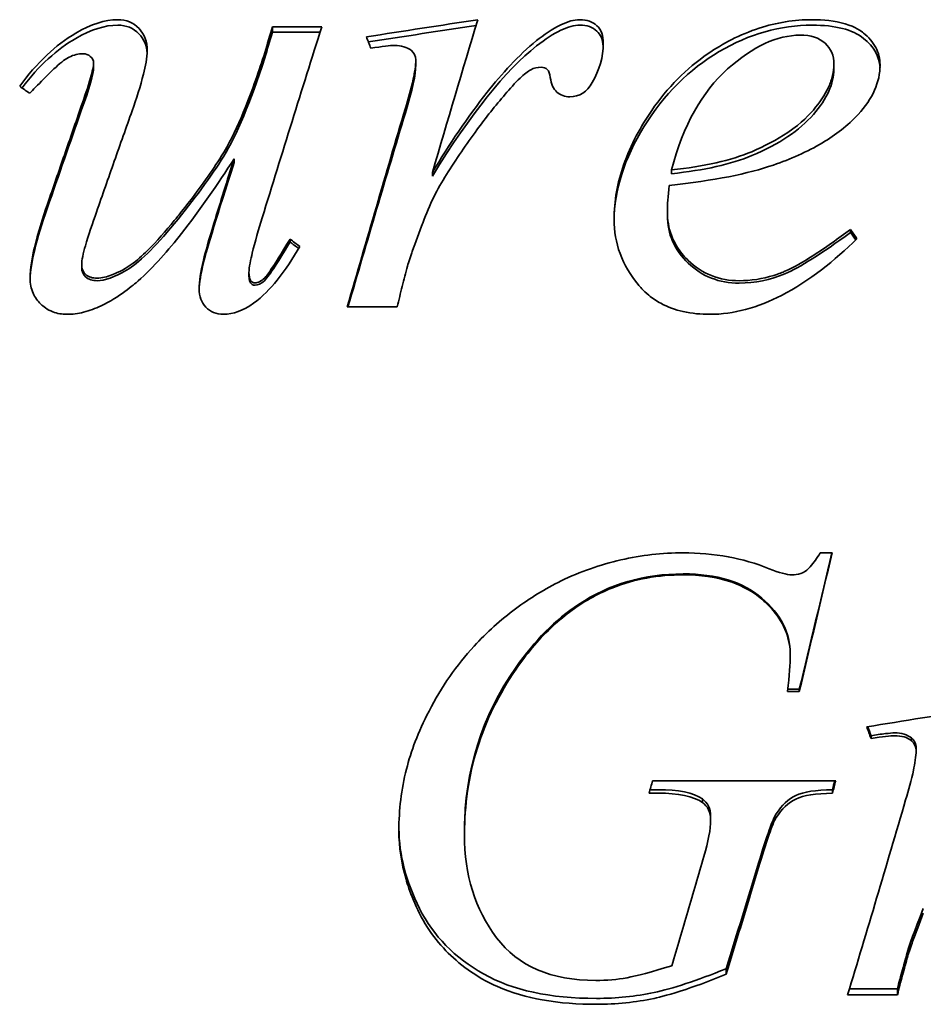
# Model space of a CAD drawing. Header units: millimetres. Extents: x 362 to 898, y 159 to 732.
# Tile 4 of 8: x 443 to 494, y 453 to 508. Entities that reach past the tile are written whole.
import ezdxf

# ---------------------------------------------------------------- set-up
doc = ezdxf.new("R2010")
doc.units = ezdxf.units.MM
doc.header["$LTSCALE"] = 3
doc.layers.add('Krawędzie widoczne(ISO)', color=7, linetype='Continuous', lineweight=35, true_color=0x262659)

msp = doc.modelspace()

# ---------------------------------------------------------------- linework, layer by layer
at = {"layer": 'Krawędzie widoczne(ISO)'}
for p, q in [((457.057, 507.922), (459.855, 507.922)), ((457.057, 507.617), (457.057, 507.922)), ((457.057, 507.617), (459.758, 507.617)), ((456.628, 506.171), (456.628, 506.458)), ((465.186, 505.765), (465.186, 506.047)), ((446.926, 505.61), (446.926, 505.891)), ((488.879, 505.513), (488.879, 505.793)), ((454.892, 500.234), (454.892, 500.453)), ((466.125, 499.465), (466.125, 499.675)), ((479.667, 499.603), (479.667, 499.814)), ((479.442, 497.248), (479.442, 497.432)), ((489.818, 496.275), (489.818, 496.447)), ((458.058, 495.737), (458.058, 495.903)), ((446.252, 494.302), (446.252, 494.451)), ((455.729, 493.863), (455.729, 494.007)), ((464.124, 492.063), (461.305, 492.063)), ((488.103, 478.121), (488.777, 478.121)), ((481.866, 476.818), (481.866, 476.818)), ((481.885, 476.814), (481.885, 476.815)), ((472.445, 473.567), (472.445, 473.567)), ((486.407, 472.402), (486.407, 472.296)), ((470.375, 470.903), (470.375, 470.903)), ((486.918, 470.397), (486.259, 470.397)), ((486.918, 470.397), (486.918, 470.268)), ((486.918, 470.268), (486.244, 470.268)), ((490.982, 467.761), (490.982, 467.6)), ((493.27, 467.641), (493.27, 467.479)), ((493.536, 467.083), (493.536, 466.915)), ((478.605, 465.207), (488.981, 465.207)), ((478.911, 464.505), (478.401, 464.505)), ((478.911, 464.701), (478.458, 464.701)), ((481.424, 464.187), (481.424, 463.985)), ((488.797, 464.701), (488.797, 464.505)), ((481.893, 463.199), (481.893, 462.986)), ((467.943, 462.372), (467.943, 462.149)), ((482.772, 454.557), (482.772, 454.243)), ((492.473, 453.082), (489.655, 453.082)), ((492.473, 453.41), (489.754, 453.41)), ((492.473, 453.41), (492.473, 453.082))]:
    msp.add_line(p, q, dxfattribs=at)
for centre, major_axis, ratio, start_param, end_param in [((465.543, -524.638), (3353.892, 569.563), 0.299604, 1.519021, 1.520901), ((456.842, 479.486), (24.185, 90.427), 0.079806, 1.272322, 1.289317), ((465.543, -536.365), (3392.087, 569.413), 0.299691, 1.519631, 1.521429), ((456.842, 479.462), (24.208, 89.467), 0.080668, 1.272563, 1.289543), ((462.51, 478.123), (-32.263, 92.831), 0.100535, 4.990324, 4.997622), ((443.025, 436.699), (-206.488, 152.888), 0.214286, 4.868371, 4.871107), ((490.002, 474.461), (72.371, -106.064), 0.096302, 1.708492, 1.713522), ((490.002, 474.379), (72.65, -105.248), 0.097056, 1.70893, 1.71299), ((458.333, 458.04), (180.843, -142.574), 0.129059, 1.670679, 1.673713), ((458.333, 457.767), (182.173, -141.968), 0.12962, 1.670315, 1.672974), ((493.893, 967.651), (3357.289, 549.185), 0.144764, 4.687773, 4.689653), ((490.86, 483.294), (-33.22, 92.493), 0.053414, 1.714782, 1.72208), ((490.86, 483.315), (-33.267, 91.555), 0.053963, 1.716181, 1.721876), ((478.503, 482.859), (25.349, 90.399), 0.052678, 4.522735, 4.530654), ((488.889, 482.601), (-22.644, -89.726), 0.047754, 1.379799, 1.387775), ((488.889, 482.613), (-22.661, -88.759), 0.048275, 1.379935, 1.385749)]:
    msp.add_ellipse(centre, major_axis=major_axis, ratio=ratio, start_param=start_param, end_param=end_param, dxfattribs=at)
for points in [[(445.925, 507.571), (446.783, 508.078), (447.573, 508.33), (448.295, 508.33)], [(468.699, 508.33), (467.841, 505.487), (466.983, 502.597), (466.125, 499.675)], [(445.925, 507.271), (446.783, 507.772), (447.573, 508.021), (448.295, 508.021)], [(459.855, 507.922), (458.732, 504.381), (457.608, 500.767), (456.485, 497.11)], [(472.028, 506.847), (473.036, 507.631), (473.853, 508.021), (474.479, 508.021)], [(442.87, 504.464), (443.839, 505.737), (444.857, 506.669), (445.925, 507.271)], [(463.981, 506.869), (463.736, 506.869), (463.286, 506.817), (462.633, 506.713)], [(464.92, 506.595), (464.675, 506.778), (464.362, 506.869), (463.981, 506.869)], [(465.186, 506.047), (465.186, 506.269), (465.097, 506.452), (464.92, 506.595)], [(466.125, 499.465), (468.304, 503.019), (470.272, 505.458), (472.028, 506.847)], [(475.807, 506.986), (475.807, 506.218), (475.596, 505.48), (475.174, 504.771)], [(446.232, 503.178), (446.695, 504.48), (446.926, 505.287), (446.926, 505.61)], [(464.594, 503.06), (464.988, 504.337), (465.186, 505.235), (465.186, 505.765)], [(472.294, 505.636), (472.076, 505.636), (471.878, 505.59), (471.701, 505.498)], [(472.641, 505.498), (472.546, 505.59), (472.43, 505.636), (472.294, 505.636)], [(472.804, 505.046), (472.777, 505.269), (472.723, 505.42), (472.641, 505.498)], [(491.493, 505.773), (491.493, 504.792), (491.078, 503.853), (490.247, 502.956)], [(475.174, 504.771), (474.888, 504.233), (474.466, 503.963), (473.907, 503.963)], [(461.305, 492.063), (462.401, 495.854), (463.497, 499.615), (464.594, 503.312)], [(444.312, 497.685), (444.952, 499.529), (445.592, 501.361), (446.232, 503.178)], [(461.341, 492.063), (462.425, 495.769), (463.509, 499.446), (464.594, 503.06)], [(479.667, 499.814), (481.533, 500.014), (483.051, 500.36), (484.222, 500.851)], [(479.667, 499.603), (481.533, 499.801), (483.051, 500.143), (484.222, 500.628)], [(453.156, 494.561), (453.36, 495.386), (453.939, 497.292), (454.892, 500.234)], [(485.447, 500.094), (484.045, 499.602), (482.077, 499.215), (479.545, 498.935)], [(479.545, 498.935), (479.476, 498.335), (479.442, 497.833), (479.442, 497.432)], [(443.332, 493.62), (443.35, 494.527), (443.676, 495.886), (444.312, 497.685)], [(452.911, 493.076), (452.911, 493.495), (452.992, 494.041), (453.156, 494.714)], [(452.911, 493.017), (452.92, 493.42), (453.002, 493.935), (453.156, 494.561)], [(455.995, 492.266), (455.409, 491.847), (454.837, 491.637), (454.279, 491.637)], [(488.777, 478.121), (488.157, 475.495), (487.537, 472.874), (486.918, 470.268)], [(488.767, 478.121), (488.151, 475.539), (487.534, 472.96), (486.918, 470.397)], [(485.202, 477.223), (485.788, 476.992), (486.217, 476.877), (486.489, 476.877)], [(486.244, 470.268), (486.353, 471.186), (486.407, 471.863), (486.407, 472.296)], [(470.864, 471.64), (468.917, 468.859), (467.943, 465.757), (467.943, 462.372)], [(492.33, 467.762), (492.085, 467.762), (491.636, 467.708), (490.982, 467.6)], [(493.27, 467.641), (493.025, 467.827), (492.712, 467.92), (492.33, 467.92)], [(493.27, 467.479), (493.025, 467.668), (492.712, 467.762), (492.33, 467.762)], [(493.536, 466.915), (493.536, 467.144), (493.447, 467.332), (493.27, 467.479)], [(481.424, 464.187), (480.906, 464.529), (480.069, 464.701), (478.911, 464.701)], [(481.424, 463.985), (480.906, 464.332), (480.069, 464.505), (478.911, 464.505)], [(481.893, 463.199), (481.893, 463.633), (481.737, 463.963), (481.424, 464.187)], [(481.893, 462.986), (481.893, 463.425), (481.737, 463.758), (481.424, 463.985)], [(489.655, 453.082), (490.751, 456.691), (491.847, 460.383), (492.943, 464.125)], [(485.611, 463.337), (485.406, 463.022), (485.073, 462.086), (484.61, 460.546)], [(481.505, 460.916), (481.764, 461.776), (481.893, 462.467), (481.893, 462.986)], [(484.61, 460.546), (483.997, 458.53), (483.384, 456.531), (482.772, 454.557)], [(493.944, 457.972), (493.427, 456.652), (493.134, 455.864), (493.066, 455.594)]]:
    msp.add_open_spline(points, degree=3, dxfattribs=at)
for points, knots in [([(448.295, 508.33), (448.785, 508.33), (449.186, 508.165), (449.5, 507.834), (449.813, 507.503), (449.969, 507.084), (449.969, 506.576)], [0, 0, 0, 0, 1, 1, 1, 2, 2, 2, 2]), ([(472.028, 507.142), (472.439, 507.466), (472.92, 507.803), (473.58, 508.122), (473.776, 508.202), (474.137, 508.301), (474.309, 508.33), (474.479, 508.33)], [-0.2735842, -0.2735842, -0.2735842, -0.2735842, -0.112933, -0.112933, -0.0511289, -0.0511289, 0, 0, 0, 0]), ([(474.479, 508.33), (474.888, 508.33), (475.211, 508.217), (475.449, 507.99), (475.688, 507.763), (475.807, 507.429), (475.807, 506.986)], [0, 0, 0, 0, 1, 1, 1, 2, 2, 2, 2]), ([(476.42, 497.01), (476.42, 498.066), (476.612, 499.093), (477.361, 501.258), (477.953, 502.315), (478.991, 503.824), (479.481, 504.424), (480.553, 505.506), (481.126, 505.986), (482.561, 506.967), (483.542, 507.492), (485.621, 508.167), (486.623, 508.33), (487.653, 508.33)], [-1.899573, -1.899573, -1.899573, -1.899573, -1.579363, -1.579363, -1.201673, -1.201673, -0.925101, -0.925101, -0.658763, -0.658763, -0.309066, -0.309066, 0, 0, 0, 0]), ([(487.653, 508.33), (488.267, 508.33), (488.924, 508.274), (490.102, 507.92), (490.417, 507.682), (490.836, 507.343), (491.08, 507.075), (491.33, 506.608), (491.391, 506.45), (491.474, 506.117), (491.493, 505.946), (491.493, 505.773)], [-0.3255145, -0.3255145, -0.3255145, -0.3255145, -0.272141, -0.272141, -0.2183752, -0.2183752, -0.1072958, -0.1072958, -0.054022, -0.054022, 0, 0, 0, 0]), ([(448.295, 508.021), (448.785, 508.021), (449.186, 507.858), (449.782, 507.235), (449.938, 506.869), (449.965, 506.431)], [0, 0, 0, 0, 1, 1, 1.903003, 1.903003, 1.903003, 1.903003]), ([(474.479, 508.021), (474.888, 508.021), (475.211, 507.909), (475.664, 507.482), (475.782, 507.193), (475.803, 506.818)], [0, 0, 0, 0, 1, 1, 1.90236, 1.90236, 1.90236, 1.90236]), ([(476.42, 496.929), (476.44, 498.685), (477.005, 500.466), (479.245, 504.103), (480.664, 505.515), (484.082, 507.523), (485.842, 508.021), (487.653, 508.021)], [0.018176, 0.018176, 0.018176, 0.018176, 1, 1, 2, 2, 3, 3, 3, 3]), ([(487.653, 508.021), (488.96, 508.021), (489.927, 507.772), (491.142, 506.801), (491.454, 506.25), (491.49, 505.618)], [0, 0, 0, 0, 1, 1, 1.939029, 1.939029, 1.939029, 1.939029]), ([(442.739, 504.555), (443.202, 505.188), (443.719, 505.8), (444.785, 506.808), (445.329, 507.232), (445.925, 507.571)], [-0.4495311, -0.4495311, -0.4495311, -0.4495311, -0.2082549, -0.2082549, 0, 0, 0, 0]), ([(466.125, 499.675), (467.073, 501.238), (468.12, 502.821), (470.046, 505.252), (471.007, 506.325), (472.028, 507.142)], [-0.9498036, -0.9498036, -0.9498036, -0.9498036, -0.399647, -0.399647, 0, 0, 0, 0]), ([(486.959, 507.454), (485.665, 507.454), (484.297, 506.82), (482.853, 505.538), (481.41, 504.255), (480.348, 502.357), (479.667, 499.814)], [0, 0, 0, 0, 1, 1, 1, 2, 2, 2, 2]), ([(488.879, 505.793), (488.879, 506.289), (488.712, 506.69), (488.378, 506.996), (488.045, 507.302), (487.571, 507.454), (486.959, 507.454)], [0, 0, 0, 0, 1, 1, 1, 2, 2, 2, 2]), ([(449.969, 506.576), (449.969, 506.191), (449.866, 505.687), (449.586, 504.578), (449.343, 503.836), (449.112, 503.173)], [-0.3592804, -0.3592804, -0.3592804, -0.3592804, -0.2168903, -0.2168903, 0, 0, 0, 0]), ([(446.334, 506.4), (446.2, 506.4), (446.068, 506.384), (445.801, 506.32), (445.67, 506.271), (445.497, 506.187), (445.45, 506.162), (445.297, 506.074), (445.154, 505.96), (444.464, 505.365), (443.648, 504.515), (443.311, 504.161)], [-0.2867746, -0.2867746, -0.2867746, -0.2867746, -0.2462319, -0.2462319, -0.203743, -0.203743, -0.1875555, -0.1875555, -0.1495685, -0.1495685, 0, 0, 0, 0]), ([(446.926, 505.891), (446.926, 506.021), (446.865, 506.139), (446.742, 506.243), (446.62, 506.348), (446.484, 506.4), (446.334, 506.4)], [0, 0, 0, 0, 1, 1, 1, 2, 2, 2, 2]), ([(447.13, 493.683), (447.397, 493.683), (447.687, 493.762), (448.155, 493.947), (448.593, 494.128), (449.373, 494.68), (449.697, 494.973), (450.502, 495.765), (451.035, 496.38), (451.625, 497.101), (451.765, 497.273), (452.395, 498.064), (452.863, 498.683), (453.607, 499.737), (453.899, 500.173), (454.271, 500.765), (454.375, 500.933), (454.867, 501.797), (455.224, 502.602), (455.928, 504.352), (456.297, 505.423), (456.628, 506.458)], [-2.190909, -2.190909, -2.190909, -2.190909, -1.852491, -1.852491, -1.623105, -1.623105, -1.462434, -1.462434, -1.159889, -1.159889, -1.079442, -1.079442, -0.822904, -0.822904, -0.647895, -0.647895, -0.588299, -0.588299, -0.339287, -0.339287, 0, 0, 0, 0]), ([(447.13, 493.543), (447.552, 493.543), (448.104, 493.74), (449.466, 494.525), (450.371, 495.407), (452.631, 498.136), (453.564, 499.408), (455.035, 501.77), (455.811, 503.644), (456.628, 506.171)], [0, 0, 0, 0, 1, 1, 2, 2, 3, 3, 4, 4, 4, 4]), ([(464.594, 503.312), (464.755, 503.84), (464.922, 504.429), (465.116, 505.326), (465.186, 505.729), (465.186, 506.047)], [-0.2458917, -0.2458917, -0.2458917, -0.2458917, -0.0994714, -0.0994714, 0, 0, 0, 0]), ([(446.232, 503.43), (446.41, 503.939), (446.611, 504.53), (446.851, 505.38), (446.926, 505.704), (446.926, 505.891)], [-0.1419603, -0.1419603, -0.1419603, -0.1419603, -0.0581832, -0.0581832, 0, 0, 0, 0]), ([(471.701, 505.498), (471.524, 505.406), (471.315, 505.235), (470.807, 504.746), (470.506, 504.404), (470.251, 504.101)], [-0.2147124, -0.2147124, -0.2147124, -0.2147124, -0.1212156, -0.1212156, 0, 0, 0, 0]), ([(484.222, 500.851), (484.927, 501.153), (485.627, 501.512), (487.08, 502.495), (487.518, 502.982), (488.058, 503.615), (488.372, 504.063), (488.68, 504.745), (488.755, 504.957), (488.853, 505.379), (488.879, 505.585), (488.879, 505.793)], [-0.4605136, -0.4605136, -0.4605136, -0.4605136, -0.3890905, -0.3890905, -0.2964376, -0.2964376, -0.1346171, -0.1346171, -0.0649589, -0.0649589, 0, 0, 0, 0]), ([(484.222, 500.628), (485.774, 501.284), (486.938, 502.063), (488.491, 503.862), (488.879, 504.712), (488.879, 505.513)], [0, 0, 0, 0, 1, 1, 2, 2, 2, 2]), ([(473.907, 503.963), (473.621, 503.963), (473.38, 504.052), (473.182, 504.23), (472.985, 504.407), (472.859, 504.68), (472.804, 505.046)], [0, 0, 0, 0, 1, 1, 1, 2, 2, 2, 2]), ([(470.251, 504.101), (469.692, 503.468), (469.154, 502.782), (468.052, 501.279), (467.472, 500.417), (466.922, 499.555)], [-0.5713813, -0.5713813, -0.5713813, -0.5713813, -0.3116805, -0.3116805, 0, 0, 0, 0]), ([(444.312, 497.873), (444.632, 498.806), (444.952, 499.736), (445.592, 501.588), (445.912, 502.511), (446.232, 503.43)], [-0.6015021, -0.6015021, -0.6015021, -0.6015021, -0.3007511, -0.3007511, 0, 0, 0, 0]), ([(449.112, 503.173), (448.774, 502.224), (448.437, 501.27), (447.764, 499.356), (447.427, 498.396), (447.089, 497.432)], [-0.6222126, -0.6222126, -0.6222126, -0.6222126, -0.3111063, -0.3111063, 0, 0, 0, 0]), ([(490.247, 502.956), (489.665, 502.328), (488.973, 501.802), (487.361, 500.84), (486.407, 500.427), (485.447, 500.094)], [-0.5667541, -0.5667541, -0.5667541, -0.5667541, -0.3055956, -0.3055956, 0, 0, 0, 0]), ([(454.892, 500.453), (453.961, 499.02), (452.947, 497.538), (451.193, 495.304), (450.323, 494.284), (449.205, 493.322), (448.37, 492.596), (447.032, 491.965), (446.7, 491.841), (446.05, 491.68), (445.734, 491.637), (445.415, 491.637)], [-3.554388, -3.554388, -3.554388, -3.554388, -1.760327, -1.760327, -0.540301, -0.540301, -0.20118, -0.20118, -0.095764, -0.095764, 0, 0, 0, 0]), ([(453.156, 494.714), (453.265, 495.159), (453.471, 495.88), (454.107, 497.987), (454.496, 499.218), (454.892, 500.453)], [-0.6936442, -0.6936442, -0.6936442, -0.6936442, -0.397768, -0.397768, 0, 0, 0, 0]), ([(466.922, 499.555), (466.656, 499.145), (466.417, 498.718), (465.974, 497.814), (465.772, 497.336), (465.594, 496.849)], [-0.3066452, -0.3066452, -0.3066452, -0.3066452, -0.1577331, -0.1577331, 0, 0, 0, 0]), ([(443.331, 493.683), (443.331, 494.237), (443.451, 494.884), (443.765, 496.228), (444.038, 497.089), (444.312, 497.873)], [-0.4211348, -0.4211348, -0.4211348, -0.4211348, -0.2532638, -0.2532638, 0, 0, 0, 0]), ([(447.089, 497.432), (446.872, 496.822), (446.632, 496.118), (446.348, 495.108), (446.252, 494.696), (446.252, 494.451)], [-0.1866498, -0.1866498, -0.1866498, -0.1866498, -0.074419, -0.074419, 0, 0, 0, 0]), ([(456.485, 497.11), (456.286, 496.466), (456.072, 495.74), (455.836, 494.769), (455.729, 494.287), (455.729, 494.007)], [-0.2445323, -0.2445323, -0.2445323, -0.2445323, -0.0851255, -0.0851255, 0, 0, 0, 0]), ([(479.442, 497.432), (479.442, 496.981), (479.512, 496.539), (479.824, 495.695), (480.055, 495.316), (480.437, 494.874), (480.531, 494.776), (481.009, 494.315), (481.444, 494.024), (482.44, 493.629), (482.967, 493.542), (483.507, 493.542)], [-0.633808, -0.633808, -0.633808, -0.633808, -0.4973055, -0.4973055, -0.3623118, -0.3623118, -0.3219639, -0.3219639, -0.1619256, -0.1619256, 0, 0, 0, 0]), ([(479.442, 497.248), (479.442, 496.19), (479.837, 495.283), (481.417, 493.78), (482.377, 493.403), (483.507, 493.403)], [0, 0, 0, 0, 1, 1, 2, 2, 2, 2]), ([(465.594, 496.849), (465.382, 496.288), (465.169, 495.719), (464.912, 494.992), (464.764, 494.569), (464.716, 494.37)], [-0.2140624, -0.2140624, -0.2140624, -0.2140624, -0.0620898, -0.0620898, 0, 0, 0, 0]), ([(481.853, 491.637), (481.344, 491.637), (480.831, 491.682), (479.89, 491.893), (479.462, 492.044), (478.823, 492.391), (478.597, 492.542), (478.072, 492.975), (477.87, 493.218), (477.353, 493.853), (477, 494.439), (476.531, 495.705), (476.42, 496.349), (476.42, 497.01)], [-0.5680756, -0.5680756, -0.5680756, -0.5680756, -0.5190766, -0.5190766, -0.4752168, -0.4752168, -0.4488609, -0.4488609, -0.4095048, -0.4095048, -0.2015918, -0.2015918, 0, 0, 0, 0]), ([(483.507, 493.542), (484.178, 493.542), (484.833, 493.641), (485.769, 493.937), (485.991, 494.03), (486.583, 494.285), (487.141, 494.611), (488.371, 495.396), (489.134, 495.94), (489.818, 496.447)], [-0.5719038, -0.5719038, -0.5719038, -0.5719038, -0.4818588, -0.4818588, -0.4399759, -0.4399759, -0.2568006, -0.2568006, 0, 0, 0, 0]), ([(483.507, 493.403), (484.406, 493.403), (485.27, 493.58), (486.931, 494.285), (488.171, 495.068), (489.818, 496.275)], [0, 0, 0, 0, 1, 1, 2, 2, 2, 2]), ([(458.609, 495.48), (458.233, 494.821), (457.803, 494.158), (456.935, 493.09), (456.491, 492.632), (455.995, 492.266)], [-0.4155938, -0.4155938, -0.4155938, -0.4155938, -0.185475, -0.185475, 0, 0, 0, 0]), ([(456.076, 493.42), (456.119, 493.42), (456.161, 493.426), (456.247, 493.448), (456.29, 493.465), (456.432, 493.536), (456.526, 493.608), (456.617, 493.692), (456.644, 493.717), (456.764, 493.861), (456.845, 493.974), (457.183, 494.46), (457.579, 495.1), (458.058, 495.903)], [-1.068747, -1.068747, -1.068747, -1.068747, -0.926146, -0.926146, -0.769446, -0.769446, -0.392387, -0.392387, -0.348051, -0.348051, -0.283449, -0.283449, 0, 0, 0, 0]), ([(456.076, 493.283), (456.24, 493.283), (456.417, 493.37), (456.798, 493.716), (457.281, 494.45), (458.058, 495.737)], [0, 0, 0, 0, 1, 1, 2, 2, 2, 2]), ([(490.186, 495.923), (488.929, 494.696), (487.486, 493.52), (485.261, 492.374), (484.573, 492.095), (483.202, 491.733), (482.532, 491.637), (481.853, 491.637)], [-0.9562372, -0.9562372, -0.9562372, -0.9562372, -0.425696, -0.425696, -0.2039775, -0.2039775, 0, 0, 0, 0]), ([(446.252, 494.451), (446.252, 494.209), (446.33, 494.02), (446.487, 493.885), (446.644, 493.751), (446.858, 493.683), (447.13, 493.683)], [0, 0, 0, 0, 1, 1, 1, 2, 2, 2, 2]), ([(446.252, 494.302), (446.252, 494.062), (446.33, 493.876), (446.644, 493.609), (446.858, 493.543), (447.13, 493.543)], [0, 0, 0, 0, 1, 1, 2, 2, 2, 2]), ([(464.716, 494.37), (464.617, 493.987), (464.519, 493.602), (464.321, 492.833), (464.222, 492.449), (464.124, 492.063)], [-0.2402706, -0.2402706, -0.2402706, -0.2402706, -0.1201353, -0.1201353, 0, 0, 0, 0]), ([(455.729, 494.007), (455.729, 493.805), (455.76, 493.656), (455.821, 493.562), (455.882, 493.467), (455.967, 493.42), (456.076, 493.42)], [0, 0, 0, 0, 1, 1, 1, 2, 2, 2, 2]), ([(455.729, 493.863), (455.729, 493.764), (455.737, 493.655), (455.775, 493.512), (455.794, 493.464), (455.837, 493.399), (455.864, 493.363), (455.93, 493.317), (455.956, 493.304), (456.014, 493.287), (456.045, 493.283), (456.076, 493.283)], [-0.1145683, -0.1145683, -0.1145683, -0.1145683, -0.0605145, -0.0605145, -0.0335928, -0.0335928, -0.0182539, -0.0182539, -0.0093538, -0.0093538, 0, 0, 0, 0]), ([(445.415, 491.637), (445.139, 491.637), (444.869, 491.68), (444.29, 491.903), (444.069, 492.086), (443.747, 492.394), (443.6, 492.6), (443.441, 492.965), (443.4, 493.1), (443.344, 493.385), (443.331, 493.534), (443.331, 493.683)], [-0.2670966, -0.2670966, -0.2670966, -0.2670966, -0.2220828, -0.2220828, -0.165674, -0.165674, -0.0879419, -0.0879419, -0.0452599, -0.0452599, 0, 0, 0, 0]), ([(454.279, 491.637), (453.87, 491.637), (453.54, 491.773), (453.288, 492.043), (453.036, 492.313), (452.911, 492.658), (452.911, 493.076)], [0, 0, 0, 0, 1, 1, 1, 2, 2, 2, 2]), ([(473.417, 476.53), (474.502, 477.051), (475.629, 477.454), (477.967, 477.991), (479.147, 478.121), (480.341, 478.121)], [-0.7194875, -0.7194875, -0.7194875, -0.7194875, -0.3583534, -0.3583534, 0, 0, 0, 0]), ([(480.341, 478.121), (481.197, 478.121), (482.052, 478.052), (483.686, 477.75), (484.457, 477.529), (485.202, 477.223)], [-0.4984505, -0.4984505, -0.4984505, -0.4984505, -0.2415849, -0.2415849, 0, 0, 0, 0]), ([(486.489, 476.877), (486.663, 476.877), (486.836, 476.901), (487.14, 477.009), (487.231, 477.069), (487.359, 477.152), (487.453, 477.243), (487.729, 477.552), (487.928, 477.842), (488.103, 478.121)], [-0.1779423, -0.1779423, -0.1779423, -0.1779423, -0.1591305, -0.1591305, -0.143138, -0.143138, -0.0989543, -0.0989543, 0, 0, 0, 0]), ([(464.226, 462.388), (464.226, 463.559), (464.365, 464.72), (464.915, 466.889), (465.306, 467.947), (466.286, 469.833), (466.678, 470.49), (467.531, 471.722), (467.987, 472.296), (469.189, 473.6), (470.012, 474.334), (471.648, 475.558), (472.507, 476.087), (473.417, 476.53)], [-1.928583, -1.928583, -1.928583, -1.928583, -1.47063, -1.47063, -1.061766, -1.061766, -0.832925, -0.832925, -0.613727, -0.613727, -0.303746, -0.303746, 0, 0, 0, 0]), ([(480.341, 476.93), (478.131, 476.93), (474.669, 475.919), (471.914, 473.147), (470.864, 471.64)], [0, 0, 0, 0, 0.571429, 1, 1, 1, 1]), ([(480.341, 476.877), (478.944, 476.877), (477.585, 476.643), (475.87, 475.954), (475.464, 475.758), (474.255, 475.075), (473.512, 474.509), (472.095, 473.157), (471.442, 472.364), (470.864, 471.525)], [-1.143194, -1.143194, -1.143194, -1.143194, -0.724134, -0.724134, -0.588642, -0.588642, -0.307236, -0.307236, 0, 0, 0, 0]), ([(486.407, 472.402), (486.407, 473.593), (485.869, 474.647), (483.718, 476.473), (482.234, 476.93), (480.341, 476.93)], [0, 0, 0, 0, 1, 1, 2, 2, 2, 2]), ([(486.407, 472.296), (486.407, 472.757), (486.329, 473.205), (485.995, 474.082), (485.743, 474.485), (485.173, 475.159), (484.921, 475.381), (484.295, 475.919), (483.725, 476.233), (482.226, 476.765), (481.273, 476.877), (480.341, 476.877)], [-0.6445157, -0.6445157, -0.6445157, -0.6445157, -0.5868804, -0.5868804, -0.5273902, -0.5273902, -0.476877, -0.476877, -0.279466, -0.279466, 0, 0, 0, 0]), ([(470.864, 471.525), (469.908, 470.143), (469.169, 468.658), (468.173, 465.458), (467.943, 463.812), (467.943, 462.149)], [-1.018414, -1.018414, -1.018414, -1.018414, -0.511954, -0.511954, 0, 0, 0, 0]), ([(492.33, 467.92), (492.184, 467.92), (491.986, 467.901), (491.545, 467.849), (491.244, 467.803), (490.982, 467.761)], [-0.1326798, -0.1326798, -0.1326798, -0.1326798, -0.079626, -0.079626, 0, 0, 0, 0]), ([(493.536, 467.083), (493.536, 467.138), (493.53, 467.192), (493.508, 467.296), (493.492, 467.345), (493.447, 467.439), (493.419, 467.483), (493.352, 467.567), (493.313, 467.606), (493.27, 467.641)], [-0.06485395, -0.06485395, -0.06485395, -0.06485395, -0.04830195, -0.04830195, -0.032501, -0.032501, -0.01666192, -0.01666192, 0, 0, 0, 0]), ([(492.943, 464.125), (493.105, 464.66), (493.272, 465.259), (493.466, 466.175), (493.536, 466.589), (493.536, 466.915)], [-0.2458917, -0.2458917, -0.2458917, -0.2458917, -0.0994714, -0.0994714, 0, 0, 0, 0]), ([(488.797, 464.701), (487.844, 464.688), (487.153, 464.579), (486.295, 464.17), (485.924, 463.824), (485.611, 463.337)], [0, 0, 0, 0, 1, 1, 2, 2, 2, 2]), ([(488.797, 464.505), (487.844, 464.492), (487.153, 464.382), (486.724, 464.175), (486.295, 463.968), (485.924, 463.618), (485.611, 463.126)], [0, 0, 0, 0, 1, 1, 1, 2, 2, 2, 2]), ([(485.611, 463.126), (485.488, 462.934), (485.338, 462.547), (485.002, 461.6), (484.793, 460.918), (484.61, 460.302)], [-0.3247229, -0.3247229, -0.3247229, -0.3247229, -0.1984186, -0.1984186, 0, 0, 0, 0]), ([(475.419, 452.876), (472.791, 452.876), (470.66, 453.335), (467.392, 455.185), (466.183, 456.416), (464.634, 459.477), (464.242, 460.994), (464.226, 462.511)], [0, 0, 0, 0, 1, 1, 2, 2, 2.979098, 2.979098, 2.979098, 2.979098]), ([(475.419, 452.543), (474.395, 452.543), (473.355, 452.613), (471.476, 452.949), (470.618, 453.189), (468.573, 454.094), (467.586, 454.865), (466.499, 455.987), (466.15, 456.428), (465.17, 457.96), (464.797, 459.061), (464.367, 460.528), (464.226, 461.447), (464.226, 462.388)], [-0.9020812, -0.9020812, -0.9020812, -0.9020812, -0.7938023, -0.7938023, -0.6998974, -0.6998974, -0.5551206, -0.5551206, -0.472596, -0.472596, -0.2892557, -0.2892557, 0, 0, 0, 0]), ([(467.943, 462.149), (467.943, 459.879), (468.549, 457.939), (469.761, 456.317), (470.973, 454.694), (472.845, 453.894), (475.378, 453.894)], [0, 0, 0, 0, 1, 1, 1, 2, 2, 2, 2]), ([(479.687, 454.728), (479.991, 455.749), (480.293, 456.775), (480.899, 458.838), (481.202, 459.874), (481.505, 460.916)], [-0.668818, -0.668818, -0.668818, -0.668818, -0.334409, -0.334409, 0, 0, 0, 0]), ([(484.61, 460.302), (484.303, 459.281), (483.997, 458.266), (483.384, 456.247), (483.078, 455.242), (482.772, 454.243)], [-0.6575881, -0.6575881, -0.6575881, -0.6575881, -0.3287941, -0.3287941, 0, 0, 0, 0]), ([(493.944, 457.698), (493.732, 457.15), (493.519, 456.596), (493.262, 455.893), (493.114, 455.484), (493.066, 455.292)], [-0.2140624, -0.2140624, -0.2140624, -0.2140624, -0.0620898, -0.0620898, 0, 0, 0, 0]), ([(493.066, 455.594), (492.967, 455.229), (492.868, 454.864), (492.671, 454.135), (492.572, 453.772), (492.473, 453.41)], [-0.237661, -0.237661, -0.237661, -0.237661, -0.1188305, -0.1188305, 0, 0, 0, 0]), ([(493.066, 455.292), (492.967, 454.922), (492.868, 454.553), (492.671, 453.817), (492.572, 453.449), (492.473, 453.082)], [-0.2402706, -0.2402706, -0.2402706, -0.2402706, -0.1201353, -0.1201353, 0, 0, 0, 0]), ([(475.378, 453.894), (476.004, 453.894), (476.597, 453.946), (477.155, 454.049), (477.713, 454.153), (478.557, 454.379), (479.687, 454.728)], [0, 0, 0, 0, 1, 1, 1, 2, 2, 2, 2]), ([(482.772, 454.557), (481.083, 453.88), (479.722, 453.432), (477.652, 452.987), (476.562, 452.876), (475.419, 452.876)], [0, 0, 0, 0, 1, 1, 2, 2, 2, 2]), ([(482.772, 454.243), (482.031, 453.943), (481.244, 453.642), (479.613, 453.098), (479.051, 452.959), (478.161, 452.766), (477.63, 452.682), (476.537, 452.569), (475.978, 452.543), (475.419, 452.543)], [-0.5397897, -0.5397897, -0.5397897, -0.5397897, -0.4418828, -0.4418828, -0.3296551, -0.3296551, -0.167874, -0.167874, 0, 0, 0, 0])]:
    msp.add_open_spline(points, degree=3, knots=knots, dxfattribs=at)

doc.saveas('drawing.dxf')
